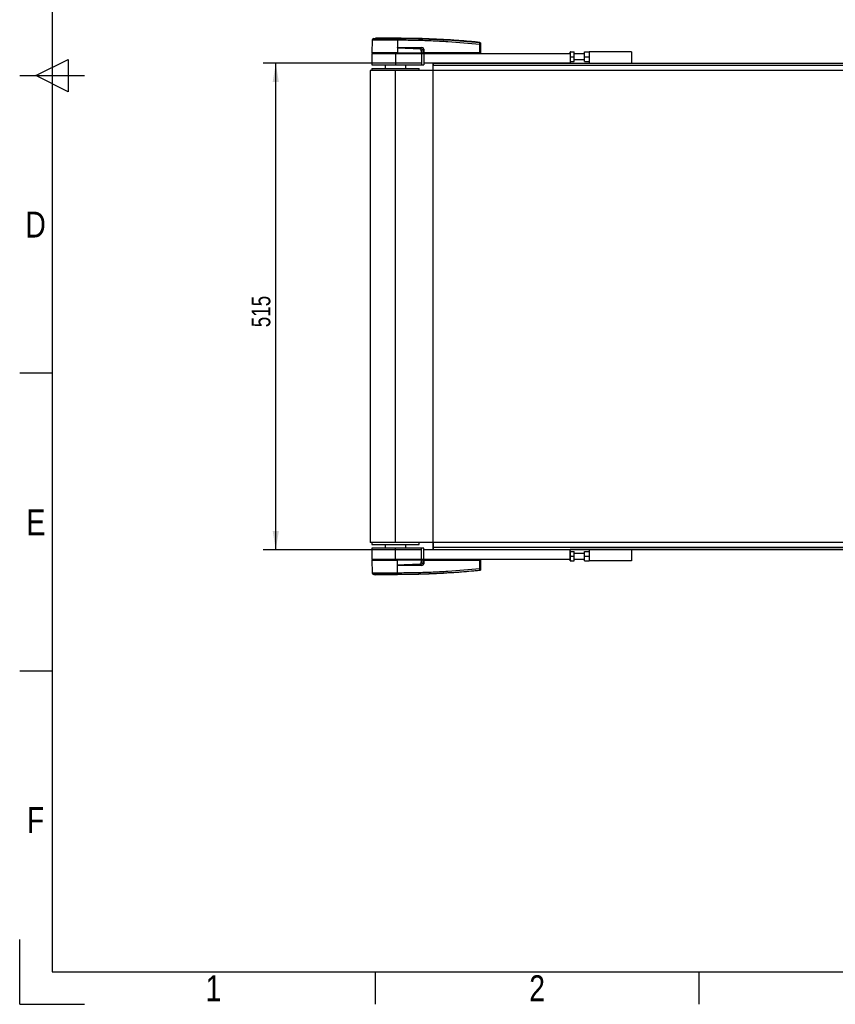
# Model space of a CAD drawing. Header units: millimetres. Extents: x 0 to 420, y 0 to 297.
# Tile 1 of 13: x 0 to 130, y 0 to 157. Entities that reach past the tile are written whole.
import ezdxf

# ---------------------------------------------------------------- set-up
doc = ezdxf.new("R2010")
doc.units = ezdxf.units.MM
doc.layers.add('CARTIGLIO', color=140, linetype='Continuous')
doc.layers.add('QUOTE', color=174, linetype='Continuous')
doc.styles.add('SLDTEXTSTYLE2', font='TXT', dxfattribs={"width": 0.821468})
doc.styles.add('SLDTEXTSTYLE3', font='TXT', dxfattribs={"width": 0.75})
doc.dimstyles.new('SLDDIMSTYLE0', dxfattribs={"dimtxt": 3, "dimasz": 3, "dimexe": 0, "dimexo": 0.0625, "dimgap": 0.75, "dimtad": 1, "dimlfac": 6.621921, "dimrnd": 1e-09, "dimzin": 12, "dimdsep": 46, "dimtxsty": 'SLDTEXTSTYLE3', "dimsah": 1, "dimcen": 0.09, "dimadec": 0, "dimazin": 3, "dimtfac": 1, "dimtdec": 3, "dimtofl": 0, "dimtmove": 0, "dimatfit": 3, "dimfxl": 0, "dimfrac": 2, "dimtolj": 1, "dimtzin": 12, "dimarcsym": 0})

# ---------------------------------------------------------------- blocks, each defined once
blk = doc.blocks.new('_D')
at = {"layer": 'QUOTE'}
for p, q in [((64.15, 150.47), (38.96, 150.47)), ((40.96, 72.69), (40.96, 150.47)), ((64.15, 72.69), (38.96, 72.69))]:
    blk.add_line(p, q, dxfattribs=at)
for points in [[(40.96, 150.47), (40.46, 147.47), (41.46, 147.47)], [(40.96, 72.69), (41.46, 75.69), (40.46, 75.69)]]:
    blk.add_solid(points, dxfattribs=at)
at = {"layer": 'QUOTE', "insert": (37.09, 108.26), "char_height": 3, "attachment_point": 1, "rotation": 90, "style": 'SLDTEXTSTYLE3'}
blk.add_mtext('515', dxfattribs=at)

msp = doc.modelspace()

# ---------------------------------------------------------------- linework, layer by layer
at = {"color": 7, "linetype": 'Continuous', "lineweight": 25}
for p, q in [((56.6268, 154.448), (56.8895, 154.4688)), ((60.4292, 154.4688), (60.429, 154.4688)), ((56.3567, 154.1503), (56.3391, 152.1281)), ((60.4294, 154.1504), (60.4309, 152.1281)), ((60.454, 154.1504), (60.4294, 154.1504)), ((60.4389, 152.9583), (60.4316, 152.1281)), ((60.4389, 152.9583), (60.439, 152.9667)), ((60.7583, 152.9848), (64.3022, 152.9848)), ((64.3042, 152.9458), (60.7603, 152.9458)), ((64.0387, 152.8078), (64.3042, 152.9458)), ((64.6055, 152.7377), (64.287, 152.5721)), ((64.6079, 152.1281), (64.6055, 152.7377)), ((64.6338, 152.7377), (64.6361, 152.1281)), ((73.5775, 153.8008), (73.5822, 153.8003)), ((73.5937, 152.1281), (73.5819, 153.4803)), ((73.5823, 153.8003), (73.5822, 153.8003)), ((73.6925, 153.4803), (73.7043, 152.1281)), ((56.3384, 152.0526), (56.3384, 150.2404)), ((56.3384, 152.0526), (60.1138, 152.0526)), ((60.4309, 152.1281), (56.3391, 152.1281)), ((56.4126, 152.1281), (56.4139, 152.0526)), ((60.1138, 152.0526), (60.1138, 150.2404)), ((60.1138, 152.0526), (64.2666, 152.0526)), ((60.4278, 152.1281), (60.4278, 152.0526)), ((60.4316, 152.1281), (60.4309, 152.1281)), ((60.4316, 152.1281), (64.2597, 152.1281)), ((64.236, 152.1281), (64.2354, 152.0526)), ((64.2666, 152.0526), (64.2666, 150.2404)), ((64.2666, 152.0526), (64.6442, 152.0526)), ((64.2712, 152.1281), (64.6079, 152.1281)), ((64.5558, 152.1281), (64.5548, 152.0526)), ((64.6361, 152.1281), (64.6079, 152.1281)), ((64.6302, 152.1281), (64.6301, 152.0526)), ((73.5937, 152.1281), (64.6361, 152.1281)), ((64.6442, 152.0526), (64.6442, 150.467)), ((64.6442, 152.0526), (88.0513, 152.0526)), ((73.5881, 152.1281), (73.588, 152.0526)), ((73.5937, 152.1281), (73.7043, 152.1281)), ((73.6308, 152.1281), (73.6295, 152.0526)), ((88.0715, 152.2791), (88.0513, 152.2441)), ((88.0513, 152.0526), (88.0513, 152.2441)), ((88.0513, 152.0526), (88.0513, 150.467)), ((88.139, 152.2791), (88.6553, 152.2791)), ((88.139, 151.5241), (88.6553, 151.5241)), ((88.6553, 151.5241), (88.6553, 152.2791)), ((90.3165, 151.9771), (88.6553, 151.9771)), ((88.6553, 150.769), (88.6553, 151.5241)), ((90.3165, 151.5241), (90.3165, 152.2791)), ((90.3165, 152.2791), (91.0716, 152.2791)), ((90.3165, 151.5241), (91.0716, 151.5241)), ((90.3165, 150.769), (90.3165, 151.5241)), ((91.0716, 152.2791), (91.0716, 150.467)), ((97.8672, 152.2791), (91.0716, 152.2791)), ((97.8672, 152.2791), (97.8672, 150.467)), ((56.3384, 150.2404), (60.1138, 150.2404)), ((56.3384, 149.6364), (56.3384, 149.3344)), ((56.3384, 149.6364), (63.8891, 149.6364)), ((58.4526, 150.2404), (58.4526, 149.6364)), ((60.1138, 150.2404), (64.2666, 150.2404)), ((61.7749, 149.6364), (61.7749, 150.2404)), ((63.8891, 149.3344), (63.8891, 149.6364)), ((64.2666, 150.2404), (64.6442, 150.2404)), ((64.6442, 150.467), (64.6442, 150.2404)), ((88.0513, 150.467), (64.6442, 150.467)), ((66.1543, 150.467), (66.1543, 150.1272)), ((66.1543, 149.3344), (66.1543, 150.1272)), ((205.0868, 150.1272), (66.1543, 150.1272)), ((88.0513, 150.804), (88.0715, 150.769)), ((88.0513, 150.467), (183.1898, 150.467)), ((88.139, 150.769), (88.6553, 150.769)), ((88.6553, 151.071), (90.3165, 151.071)), ((90.3165, 150.769), (91.0716, 150.769)), ((56.0364, 149.3344), (56.0364, 73.8276)), ((60.1138, 149.3344), (56.0364, 149.3344)), ((60.1138, 73.8276), (60.1138, 149.3344)), ((211.1274, 149.3344), (60.1138, 149.3344)), ((60.1138, 73.8276), (56.0364, 73.8276)), ((56.3384, 73.8276), (56.3384, 73.5255)), ((56.3384, 73.5255), (63.8891, 73.5255)), ((56.3384, 72.9215), (56.3384, 71.1093)), ((60.1138, 72.9215), (56.3384, 72.9215)), ((58.4526, 73.5255), (58.4526, 72.9215)), ((211.1274, 73.8276), (60.1138, 73.8276)), ((60.1138, 71.1093), (60.1138, 72.9215)), ((64.2666, 72.9215), (60.1138, 72.9215)), ((61.7749, 72.9215), (61.7749, 73.5255)), ((63.8891, 73.5255), (63.8891, 73.8276)), ((64.2666, 71.1093), (64.2666, 72.9215)), ((64.6442, 72.9215), (64.2666, 72.9215)), ((64.6442, 72.695), (64.6442, 72.9215)), ((64.6442, 71.1093), (64.6442, 72.695)), ((64.6442, 72.695), (88.0513, 72.695)), ((66.1543, 73.8276), (66.1543, 73.0347)), ((205.0868, 73.0347), (66.1543, 73.0347)), ((66.1543, 73.0347), (66.1543, 72.695)), ((183.1898, 72.695), (88.0513, 72.695)), ((88.0513, 71.1093), (88.0513, 72.695)), ((91.0716, 72.695), (91.0716, 70.8828)), ((97.8672, 72.695), (97.8672, 70.8828)), ((60.1138, 71.1093), (56.3384, 71.1093)), ((56.3391, 71.0338), (56.3567, 69.0116)), ((56.3391, 71.0338), (60.4309, 71.0338)), ((56.4139, 71.1093), (56.4126, 71.0338)), ((64.2666, 71.1093), (60.1138, 71.1093)), ((60.4278, 71.0338), (60.4278, 71.1093)), ((60.4294, 69.0115), (60.4309, 71.0338)), ((60.4309, 71.0338), (60.4316, 71.0338)), ((60.4389, 70.2036), (60.4316, 71.0338)), ((64.2597, 71.0338), (60.4316, 71.0338)), ((64.236, 71.0338), (64.2354, 71.1093)), ((64.6442, 71.1093), (64.2666, 71.1093)), ((64.6079, 71.0338), (64.2712, 71.0338)), ((64.5558, 71.0338), (64.5548, 71.1093)), ((64.6055, 70.4242), (64.6079, 71.0338)), ((64.6079, 71.0338), (64.6361, 71.0338)), ((64.6302, 71.0338), (64.6301, 71.1093)), ((64.6361, 71.0338), (64.6338, 70.4242)), ((64.6361, 71.0338), (73.5937, 71.0338)), ((88.0513, 71.1093), (64.6442, 71.1093)), ((73.5819, 69.6816), (73.5937, 71.0338)), ((73.5881, 71.0338), (73.588, 71.1093)), ((73.7043, 71.0338), (73.5937, 71.0338)), ((73.6308, 71.0338), (73.6295, 71.1093)), ((73.7043, 71.0338), (73.6925, 69.6816)), ((88.0715, 72.3929), (88.0513, 72.3579)), ((88.0513, 70.9178), (88.0513, 71.1093)), ((88.0513, 70.9178), (88.0715, 70.8828)), ((88.139, 72.3929), (88.6553, 72.3929)), ((88.139, 71.6379), (88.6553, 71.6379)), ((88.139, 70.8828), (88.6553, 70.8828)), ((88.6553, 71.6379), (88.6553, 72.3929)), ((90.3165, 72.0909), (88.6553, 72.0909)), ((88.6553, 70.8828), (88.6553, 71.6379)), ((88.6553, 71.1848), (90.3165, 71.1848)), ((90.3165, 71.6379), (90.3165, 72.3929)), ((90.3165, 72.3929), (91.0716, 72.3929)), ((90.3165, 71.6379), (91.0716, 71.6379)), ((90.3165, 70.8828), (90.3165, 71.6379)), ((90.3165, 70.8828), (91.0716, 70.8828)), ((97.8672, 70.8828), (91.0716, 70.8828)), ((60.439, 70.1953), (60.4389, 70.2036)), ((64.3022, 70.1771), (60.7583, 70.1771)), ((60.7603, 70.2161), (64.3042, 70.2161)), ((64.3042, 70.2161), (64.0387, 70.3541)), ((64.287, 70.5898), (64.6055, 70.4242)), ((73.5822, 69.3617), (73.5823, 69.3617)), ((56.6268, 68.7139), (56.8895, 68.6931)), ((60.4292, 68.6931), (60.429, 68.6931)), ((60.4294, 69.0115), (60.4539, 69.0115))]:
    msp.add_line(p, q, dxfattribs=at)
at = {"color": 7, "linetype": 'Continuous'}
for p, q in [((66.1543, 72.695), (66.1543, 150.467)), ((66.1543, 150.467), (205.0868, 150.467)), ((66.1543, 72.695), (205.0868, 72.695))]:
    msp.add_line(p, q, dxfattribs=at)
at = {"color": 7, "linetype": 'Continuous', "lineweight": 25, "flags": 128}
for points in [[(60.4389, 152.9583), (60.6189, 152.9513), (60.7603, 152.9458)], [(64.0355, 152.7427), (64.036, 152.7526), (64.0365, 152.7623), (64.0369, 152.7716), (64.0374, 152.7804), (64.0377, 152.7886), (64.0381, 152.7959), (64.0384, 152.8024), (64.0387, 152.8078)], [(60.7603, 70.2161), (60.5803, 70.2091), (60.4389, 70.2036)]]:
    msp.add_lwpolyline(points, dxfattribs=at)
at = {"color": 7, "linetype": 'Continuous', "lineweight": 25}
for centre, radius, start, end in [((56.6588, 154.1477), 0.302, 96.076872, 179.499989), ((59.2949, 154.2135), 1.1363, 356.819927, 11.918257), ((54.3048, 153.7497), 6.1662, 6.503389, 6.696809), ((59.3195, 154.2142), 1.1362, 356.784062, 11.882918), ((61.0712, 152.9808), 0.3129, 179.25241, 186.414342), ((64.6151, 152.9808), 0.3129, 179.25241, 186.414342), ((64.6196, 156.584), 3.8463, 269.78976, 270.21024), ((73.6372, 150.137), 3.3437, 89.051899, 90.948101), ((73.5705, 153.6573), 0.1204, 0.615859, 83.895805), ((61.0712, 70.1812), 0.3129, 173.585658, 180.74759), ((168.3422, 75.3952), 104.4252, 182.731259, 182.766996), ((64.6151, 70.1812), 0.3129, 173.585658, 180.74759), ((64.6196, 66.5779), 3.8463, 89.78976, 90.21024), ((73.6372, 73.0249), 3.3437, 269.051899, 270.948101), ((73.5705, 69.5046), 0.1204, 276.104195, 359.384141), ((56.6588, 69.0142), 0.302, 180.500011, 263.923128), ((59.2949, 68.9484), 1.1363, 348.081743, 3.180073), ((54.3049, 69.4122), 6.1662, 353.303191, 353.496611), ((59.3195, 68.9477), 1.1362, 348.120168, 3.219012)]:
    msp.add_arc(centre, radius, start, end, dxfattribs=at)
for centre, major_axis, ratio, start_param, end_param in [((63.9135, 152.487), (0.302, 0.1596), 0.66301777, 5.94884055, 7.12572739), ((63.9135, 152.4863), (0.346, 0.1841), 0.77058227, 5.94675229, 7.12363913), ((64.0979, 152.5838), (0.5135, 0.2526), 0.60672542, 5.99588539, 7.17277223), ((64.1017, 152.5842), (0.4858, 0.2404), 0.5569608, 5.9946727, 7.17155954), ((63.9135, 70.6749), (0.302, -0.1596), 0.66301777, 5.44064323, 6.61753007), ((63.9135, 70.6756), (0.346, -0.1841), 0.77058227, 5.44273149, 6.61961833), ((64.0979, 70.5781), (0.5135, -0.2526), 0.60672542, 5.39359838, 6.57048522), ((64.1017, 70.5777), (0.4858, -0.2404), 0.5569608, 5.39481108, 6.57169792)]:
    msp.add_ellipse(centre, major_axis=major_axis, ratio=ratio, start_param=start_param, end_param=end_param, dxfattribs=at)
for points, knots in [([(56.6268, 154.448), (56.6365, 154.448), (56.6561, 154.448), (56.8086, 154.4482), (57.0496, 154.4481), (57.3777, 154.4481), (57.7846, 154.4481), (58.2563, 154.448), (58.7819, 154.4481), (59.3268, 154.4481), (59.8741, 154.4481), (60.2292, 154.4481), (60.4067, 154.4481)], [0, 0, 0, 0, 0.1019155, 0.20383364, 0.30575296, 0.40767117, 0.50960195, 0.6115312, 0.71346155, 0.81539292, 0.90769638, 1, 1, 1, 1]), ([(60.429, 154.4688), (60.2048, 154.4688), (59.7557, 154.4688), (59.0942, 154.4688), (58.4793, 154.4688), (57.9325, 154.4688), (57.4821, 154.4688), (57.1461, 154.4688), (56.929, 154.4688), (56.9026, 154.4688), (56.8895, 154.4688)], [0, 0, 0, 0, 0.12488045, 0.25013958, 0.37464939, 0.49981249, 0.62476421, 0.74955772, 0.87492377, 1, 1, 1, 1]), ([(60.4067, 154.4481), (60.4149, 154.4482), (60.4231, 154.4483), (60.4314, 154.4481), (60.4314, 154.4481)], [0, 0, 0, 0, 0.99963467, 1, 1, 1, 1]), ([(73.5822, 153.8003), (73.5315, 153.8054), (73.2184, 153.8372), (71.8448, 153.9713), (69.0225, 154.2018), (64.9506, 154.4234), (61.9369, 154.4537), (60.4292, 154.4688)], [0, 0, 0, 0, 0.01170126, 0.07220884, 0.31419353, 0.65688711, 1, 1, 1, 1]), ([(60.4314, 154.4481), (60.4314, 154.4481), (61.326, 154.4476), (63.1153, 154.4291), (65.7982, 154.3443), (69.291, 154.168), (71.8828, 153.932), (73.5834, 153.7771)], [0, 0, 0, 0, 0.00000069, 0.20371068, 0.40747211, 0.61123305, 1, 1, 1, 1]), ([(60.4294, 154.1504), (60.2404, 154.1504), (59.8578, 154.1504), (59.271, 154.1504), (58.6813, 154.1505), (58.1178, 154.1502), (57.606, 154.1505), (57.1698, 154.1504), (56.8131, 154.1503), (56.5549, 154.1505), (56.3882, 154.1505), (56.3673, 154.1504), (56.3567, 154.1503)], [0, 0, 0, 0, 0.091230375, 0.184622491, 0.285093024, 0.388477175, 0.488946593, 0.592329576, 0.692798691, 0.796181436, 0.896634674, 1, 1, 1, 1]), ([(64.0355, 152.7427), (63.3639, 152.7787), (62.1646, 152.8431), (60.9662, 152.9231), (60.4389, 152.9583)], [0, 0, 0, 0, 0.559972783, 1, 1, 1, 1]), ([(60.439, 152.9667), (60.441, 152.9673), (60.4462, 152.9688), (60.4564, 152.9709), (60.4717, 152.9734), (60.4945, 152.976), (60.5286, 152.9789), (60.5793, 152.9818), (60.6576, 152.9843), (60.72, 152.9847), (60.7583, 152.9848)], [0, 0, 0, 0, 0.0199034, 0.05101553, 0.09695623, 0.16503878, 0.26617597, 0.41665359, 0.64077612, 1, 1, 1, 1]), ([(73.5819, 153.4803), (71.8832, 153.6352), (69.2955, 153.8711), (65.8087, 154.0464), (63.1319, 154.1337), (61.3465, 154.1449), (60.454, 154.1504)], [0, 0, 0, 0, 0.389052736, 0.59267292, 0.796380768, 1, 1, 1, 1]), ([(60.7603, 152.9458), (61.3723, 152.9221), (62.4652, 152.8797), (63.5579, 152.8297), (64.0387, 152.8078)], [0, 0, 0, 0, 0.56002522, 1, 1, 1, 1]), ([(73.5819, 153.4803), (73.5829, 153.5142), (73.5851, 153.5819), (73.5865, 153.6717), (73.5863, 153.739), (73.5849, 153.7695), (73.5837, 153.7756), (73.5834, 153.7771)], [0, 0, 0, 0, 0.23108965, 0.4626691, 0.69303153, 0.92227335, 1, 1, 1, 1]), ([(73.5834, 153.7771), (73.5831, 153.786), (73.5827, 153.7982), (73.5824, 153.7998), (73.5823, 153.8003)], [0, 0, 0, 0, 0.73611582, 1, 1, 1, 1]), ([(73.5823, 153.8003), (73.5957, 153.7975), (73.6224, 153.7921), (73.6563, 153.7677), (73.6806, 153.7342), (73.6899, 153.7033), (73.6906, 153.6853), (73.6908, 153.6811)], [0, 0, 0, 0, 0.23106275, 0.46212549, 0.69318856, 0.92839331, 1, 1, 1, 1]), ([(73.6908, 153.6811), (73.6908, 153.6807), (73.6908, 153.6791), (73.6909, 153.6673), (73.691, 153.6586)], [0, 0, 0, 0, 0.26342591, 1, 1, 1, 1]), ([(73.691, 153.6586), (73.691, 153.6577), (73.691, 153.6542), (73.6912, 153.6359), (73.6915, 153.5955), (73.692, 153.5415), (73.6924, 153.5007), (73.6925, 153.4803)], [0, 0, 0, 0, 0.07774703, 0.306836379, 0.536956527, 0.768509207, 1, 1, 1, 1]), ([(64.2336, 152.5721), (64.2448, 152.5721), (64.2648, 152.5722), (64.2802, 152.5721), (64.287, 152.5721)], [0, 0, 0, 0, 0.56, 1, 1, 1, 1]), ([(64.2597, 152.1281), (64.2521, 152.2109), (64.2386, 152.3586), (64.2351, 152.5069), (64.2336, 152.5721)], [0, 0, 0, 0, 0.56058603, 1, 1, 1, 1]), ([(64.2597, 152.1281), (64.261, 152.1281), (64.2642, 152.1281), (64.2683, 152.1281), (64.2704, 152.1281), (64.2712, 152.1281)], [0, 0, 0, 0, 0.31939567, 0.74819126, 1, 1, 1, 1]), ([(64.287, 152.5721), (64.2858, 152.4892), (64.2838, 152.3409), (64.2751, 152.1932), (64.2712, 152.1281)], [0, 0, 0, 0, 0.55939227, 1, 1, 1, 1]), ([(88.139, 151.5241), (88.1038, 151.659), (88.0379, 151.9113), (88.1069, 152.1623), (88.139, 152.2791)], [0, 0, 0, 0, 0.5347163, 1, 1, 1, 1]), ([(88.139, 150.769), (88.1038, 150.9039), (88.0379, 151.1562), (88.1069, 151.4072), (88.139, 151.5241)], [0, 0, 0, 0, 0.5347163, 1, 1, 1, 1]), ([(88.139, 152.2791), (88.129, 152.2791), (88.0887, 152.2791), (88.0868, 152.2791), (88.0854, 152.2791)], [0, 0, 0, 0, 0.246646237, 1, 1, 1, 1]), ([(88.0854, 150.769), (88.0868, 150.769), (88.0887, 150.769), (88.129, 150.769), (88.139, 150.769)], [0, 0, 0, 0, 0.75335376, 1, 1, 1, 1]), ([(64.2336, 70.5898), (64.2359, 70.6728), (64.24, 70.821), (64.2537, 70.9687), (64.2597, 71.0338)], [0, 0, 0, 0, 0.55939227, 1, 1, 1, 1]), ([(64.2712, 71.0338), (64.2702, 71.0338), (64.2678, 71.0338), (64.2637, 71.0338), (64.2608, 71.0338), (64.2597, 71.0338)], [0, 0, 0, 0, 0.31939567, 0.74819126, 1, 1, 1, 1]), ([(64.2712, 71.0338), (64.2761, 70.951), (64.2848, 70.8033), (64.2863, 70.655), (64.287, 70.5898)], [0, 0, 0, 0, 0.56058603, 1, 1, 1, 1]), ([(88.139, 71.6379), (88.1038, 71.7728), (88.0379, 72.0251), (88.1069, 72.2761), (88.139, 72.3929)], [0, 0, 0, 0, 0.5347163, 1, 1, 1, 1]), ([(88.139, 70.8828), (88.1038, 71.0177), (88.0379, 71.27), (88.1069, 71.5211), (88.139, 71.6379)], [0, 0, 0, 0, 0.5347163, 1, 1, 1, 1]), ([(88.139, 72.3929), (88.1073, 72.3929), (88.0646, 72.3929), (88.0811, 72.3929), (88.0854, 72.3929)], [0, 0, 0, 0, 0.74198287, 1, 1, 1, 1]), ([(88.0854, 70.8828), (88.0811, 70.8828), (88.0646, 70.8828), (88.1073, 70.8828), (88.139, 70.8828)], [0, 0, 0, 0, 0.25801713, 1, 1, 1, 1]), ([(73.5822, 69.3617), (73.5315, 69.3565), (73.2184, 69.3247), (71.8448, 69.1906), (69.0225, 68.9601), (64.9506, 68.7385), (61.9369, 68.7082), (60.4292, 68.6931)], [0, 0, 0, 0, 0.01170126, 0.07220884, 0.31419353, 0.65688711, 1, 1, 1, 1]), ([(73.5834, 69.3848), (71.8828, 69.2296), (69.2909, 68.9931), (65.7984, 68.8191), (63.1144, 68.7269), (61.3279, 68.727), (60.4314, 68.7138), (60.4314, 68.7138)], [0, 0, 0, 0, 0.38876695, 0.59252789, 0.79628932, 0.99999932, 1, 1, 1, 1]), ([(60.4389, 70.2036), (61.11, 70.2484), (62.3084, 70.3285), (63.5078, 70.3915), (64.0355, 70.4192)], [0, 0, 0, 0, 0.56002694, 1, 1, 1, 1]), ([(60.7583, 70.1771), (60.7275, 70.1774), (60.6361, 70.1783), (60.5286, 70.178), (60.454, 70.1924), (60.439, 70.1953)], [0, 0, 0, 0, 0.28926734, 0.85682964, 1, 1, 1, 1]), ([(60.4539, 69.0115), (61.3465, 69.017), (63.1315, 69.0282), (65.8083, 69.1156), (69.2952, 69.2908), (71.8832, 69.5267), (73.5819, 69.6816)], [0, 0, 0, 0, 0.20362021, 0.40724063, 0.61094774, 1, 1, 1, 1]), ([(64.0387, 70.3541), (63.4268, 70.3265), (62.3341, 70.2771), (61.2412, 70.2348), (60.7603, 70.2161)], [0, 0, 0, 0, 0.55997408, 1, 1, 1, 1]), ([(64.287, 70.5898), (64.2781, 70.5898), (64.2623, 70.5897), (64.2423, 70.5898), (64.2336, 70.5898)], [0, 0, 0, 0, 0.56, 1, 1, 1, 1]), ([(73.5834, 69.3848), (73.5842, 69.3915), (73.5859, 69.4048), (73.5866, 69.465), (73.5857, 69.5471), (73.5838, 69.6243), (73.5823, 69.6697), (73.5819, 69.6816)], [0, 0, 0, 0, 0.22968814, 0.45959689, 0.68877935, 0.91808895, 1, 1, 1, 1]), ([(73.6908, 69.4808), (73.6906, 69.4766), (73.6899, 69.4587), (73.6806, 69.4277), (73.6563, 69.3942), (73.6224, 69.3698), (73.5957, 69.3644), (73.5823, 69.3617)], [0, 0, 0, 0, 0.07160669, 0.30681144, 0.53787451, 0.76893725, 1, 1, 1, 1]), ([(73.5823, 69.3617), (73.5824, 69.3621), (73.5827, 69.3637), (73.5831, 69.3759), (73.5834, 69.3848)], [0, 0, 0, 0, 0.26388418, 1, 1, 1, 1]), ([(73.691, 69.5033), (73.6909, 69.4946), (73.6908, 69.4828), (73.6908, 69.4812), (73.6908, 69.4808)], [0, 0, 0, 0, 0.73657409, 1, 1, 1, 1]), ([(73.6925, 69.6816), (73.6925, 69.6744), (73.6922, 69.6471), (73.6918, 69.6006), (73.6914, 69.5512), (73.6911, 69.5151), (73.691, 69.5072), (73.691, 69.5033)], [0, 0, 0, 0, 0.082107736, 0.311654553, 0.54070711, 0.770369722, 1, 1, 1, 1]), ([(56.3567, 69.0116), (56.3668, 69.0115), (56.3871, 69.0115), (56.5509, 69.0114), (56.8101, 69.0116), (57.1623, 69.0115), (57.6014, 69.0115), (58.1076, 69.0117), (58.6756, 69.0114), (59.2607, 69.0115), (59.8532, 69.0116), (60.2359, 69.0115), (60.4294, 69.0115)], [0, 0, 0, 0, 0.10046502, 0.20384345, 0.30430944, 0.40768894, 0.50815524, 0.61153497, 0.71200234, 0.81538328, 0.9066108, 1, 1, 1, 1]), ([(60.4067, 68.7138), (60.2292, 68.7138), (59.8741, 68.7139), (59.3268, 68.7138), (58.7819, 68.7138), (58.2563, 68.714), (57.7846, 68.7138), (57.3777, 68.7138), (57.0496, 68.7139), (56.8086, 68.7137), (56.6561, 68.7139), (56.6365, 68.7139), (56.6268, 68.7139)], [0, 0, 0, 0, 0.09230362, 0.18460708, 0.28653845, 0.3884688, 0.49039805, 0.59232883, 0.69424704, 0.79616636, 0.8980845, 1, 1, 1, 1]), ([(60.429, 68.6931), (60.2048, 68.6931), (59.7557, 68.6931), (59.0942, 68.6931), (58.4793, 68.6931), (57.9325, 68.6931), (57.4821, 68.6931), (57.1461, 68.6931), (56.929, 68.6931), (56.9026, 68.6931), (56.8895, 68.6931)], [0, 0, 0, 0, 0.12488045, 0.25013958, 0.37464939, 0.49981249, 0.62476421, 0.74955772, 0.87492377, 1, 1, 1, 1]), ([(60.4314, 68.7138), (60.4314, 68.7138), (60.4232, 68.7138), (60.4149, 68.7138), (60.4067, 68.7138)], [0, 0, 0, 0, 0.00036549, 1, 1, 1, 1])]:
    msp.add_open_spline(points, degree=3, knots=knots, dxfattribs=at)
at = {"layer": 'CARTIGLIO', "linetype": 'Continuous'}
for p, q in [((5.1801, 291.8226), (5.1801, 5.171)), ((2.593, 148.4968), (7.7672, 151.0839)), ((7.7672, 151.0839), (7.7672, 145.9097)), ((0.0059, 148.4968), (10.3543, 148.4968)), ((7.7672, 145.9097), (2.593, 148.4968)), ((5.1801, 100.894), (0.0059, 100.894)), ((5.1801, 53.2912), (0.0059, 53.2912)), ((0.0059, -0.0032), (0.0059, 10.3452)), ((5.1801, 5.171), (414.8274, 5.171)), ((56.9223, -0.0032), (56.9223, 5.171)), ((108.6644, -0.0032), (108.6644, 5.171)), ((0.0059, -0.0032), (10.3543, -0.0032))]:
    msp.add_line(p, q, dxfattribs=at)

# ---------------------------------------------------------------- texts
at = {"layer": 'CARTIGLIO', "char_height": 4.1394, "attachment_point": 2, "style": 'SLDTEXTSTYLE2'}
for s, insert in [('D', (2.544, 126.7486)), ('E', (2.604, 79.1458)), ('F', (2.5467, 31.543)), ('1', (31.0075, 4.6371)), ('2', (82.7497, 4.6371))]:
    msp.add_mtext(s, dxfattribs=dict(at, insert=insert))

# ---------------------------------------------------------------- dimensions: what is measured, and where the dimension line sits
at = {"layer": 'QUOTE'}
dim = msp.add_linear_dim(base=(38.5776, 150.467), p1=(66.1543, 72.695), p2=(66.1543, 150.467), angle=90, dimstyle='SLDDIMSTYLE0', dxfattribs=at)
dim.commit()
dim.dimension.update_dxf_attribs({"geometry": '_D', "text_midpoint": (38.5776, 111.581), "dimtype": 160})

doc.saveas('drawing.dxf')
